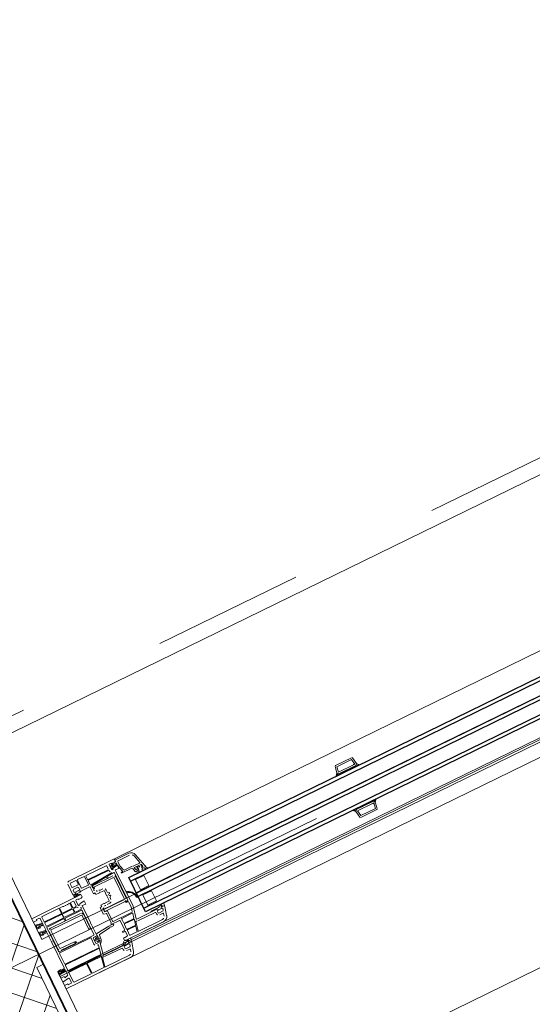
# Model space of a CAD drawing. Extents: x 6414462 to 20492237, y 5756825 to 17376351.
# Tile 69 of 127: x 6497763.045 to 6497763.587, y 5809733.857 to 5809734.896. Entities that reach past the tile are written whole.
import ezdxf

# ---------------------------------------------------------------- set-up
doc = ezdxf.new("R2010")
doc.units = 0
doc.linetypes.add('__FK_przerywana', pattern=[0.32004, 0.16002, -0.16002])
doc.linetypes.add('Linia siatki', pattern=[2.2225, 1.27, -0.3175, 0.3175, -0.3175])
for name, color, linetype, lineweight in [('A-DETL-GENF', 7, 'Continuous', 5), ('A-DETL-MBND', 7, 'Continuous', 5), ('A-GENM', 7, 'Continuous', 5), ('A-GLAZ', 7, 'Continuous', 5), ('A-WALL', 7, 'Continuous', 35), ('A-WALL-PATT', 7, 'Continuous', 35), ('S-GRID', 7, 'Continuous', 5)]:
    doc.layers.add(name, color=color, linetype=linetype, lineweight=lineweight)

# ---------------------------------------------------------------- blocks, each defined once
blk = doc.blocks.new('Windows_S9000-Double-Vent-Window-with-Sashbars - O3 Windows_S9000-Double-Vent-Window-with-Sashbars 2-V10-__-00_00 Przyziemie PB')
at = {"layer": 'A-DETL-GENF'}
for p, q in [((-64, 6.45), (-64, 5.2)), ((-58.5, 6.7), (-63.75, 6.7)), ((-63.73, 5.97), (-63.73, 6.38)), ((-63.68, 6.43), (-63.04, 6.43)), ((-62.99, 6.38), (-62.99, 5.97)), ((-62.89, 6.38), (-62.89, 5.47)), ((-62.09, 6.43), (-62.84, 6.43)), ((-62.04, 5.47), (-62.04, 6.38)), ((-61.89, 6.38), (-61.89, 5.99)), ((-59.5, 6.43), (-61.84, 6.43)), ((-59.45, 5.99), (-59.45, 6.38)), ((-59.18, 6.37), (-59.13, 6.42)), ((-59.18, 5.81), (-59.18, 6.37)), ((-59.13, 6.42), (-58.88, 6.42)), ((-59.1, 6.17), (-58.75, 6.37)), ((-58.72, 6.24), (-59, 6.08)), ((-58.88, 6.42), (-58.88, 6.35)), ((-58.88, 6.35), (-58.55, 6.35)), ((-58.75, 6.37), (-58.39, 6.33)), ((-58.4, 6.21), (-58.72, 6.24)), ((-58.55, 6.35), (-58.4, 6.45)), ((-58.4, 6.45), (-58.4, 6.6)), ((-58.39, 6.33), (-58.4, 6.55)), ((-58.4, 6.55), (-56.77, 6.55)), ((-58.19, 5.76), (-58.19, 6.29)), ((-58.13, 6.35), (-56.77, 6.35)), ((-64, 5.2), (-63.71, 5.2)), ((-63.97, 4.95), (-63.95, 5.2)), ((-63.95, 5.2), (-63.71, 5.2)), ((-63.76, 5.35), (-63.76, 5.65)), ((-63.61, 5.35), (-63.76, 5.35)), ((-63.71, 5.7), (-63.16, 5.7)), ((-63.71, 5.2), (-63.61, 5.3)), ((-63.71, 5.2), (-63.64, 5.25)), ((-63.04, 5.92), (-63.68, 5.92)), ((-63.61, 5.26), (-63.61, 5.35)), ((-63.61, 5.35), (-63.26, 5.35)), ((-63.61, 5.3), (-63.61, 5.35)), ((-63.26, 5.35), (-63.26, 5.26)), ((-63.11, 5.35), (-63.26, 5.35)), ((-63.26, 5.35), (-63.26, 5.3)), ((-63.26, 5.3), (-63.16, 5.2)), ((-63.23, 5.25), (-63.16, 5.2)), ((-63.16, 5.2), (-63.05, 5.2)), ((-63.16, 5.2), (-62.05, 5.2)), ((-63.11, 5.65), (-63.11, 5.35)), ((-62.84, 5.42), (-62.09, 5.42)), ((-61.89, 5.82), (-61.89, 5.39)), ((-61.84, 5.94), (-59.5, 5.94)), ((-59.5, 5.87), (-61.84, 5.87)), ((-61.79, 5.3), (-59.31, 5.51)), ((-60, 5.35), (-61.73, 5.2)), ((-59.98, 5.18), (-59.98, 5.33)), ((-59.88, 5.34), (-59.88, 5.18)), ((-59.08, 5.43), (-59.86, 5.36)), ((-59.45, 5.76), (-59.45, 5.82)), ((-59.1, 5.91), (-59.1, 6.17)), ((-58.35, 5.98), (-59.04, 5.86)), ((-59.03, 2.17), (-59.03, 5.38)), ((-59, 6.08), (-59, 6.01)), ((-58.98, 5.99), (-58.4, 6.09)), ((-58.4, 5.97), (-58.95, 5.87)), ((-58.81, 1.35), (-58.81, 5.61)), ((-58.81, 5.61), (-58.4, 5.57)), ((-58.4, 6.09), (-58.4, 6.21)), ((-58.4, 5.57), (-58.4, 5.97)), ((-58.35, 5.74), (-58.35, 5.98)), ((-58.18, 5.1), (-58.35, 5.71)), ((-58.05, 5.22), (-58.19, 5.73)), ((-56.38, 6.05), (-56.15, 5.19)), ((-56.19, 6.11), (-55.8, 4.65)), ((-33.3, 4.52), (-33.18, 5.22)), ((-33.08, 5.3), (-31.22, 5.3)), ((-31, 4.52), (-31.12, 5.22)), ((-63.3, 4.85), (-69, 4.85)), ((-69, 4.85), (-69, 4.45)), ((-69, 4.45), (-68.6, 4.45)), ((-68.6, 4.45), (-68.6, 4.55)), ((-68.6, 4.55), (-68.25, 4.55)), ((-68.2, 4.5), (-68.2, 3.99)), ((-67.98, 4.53), (-67.98, 4)), ((-65.99, 4.58), (-67.93, 4.58)), ((-65.94, 4), (-65.94, 4.53)), ((-65.87, 4.53), (-65.87, 4)), ((-65.49, 4.58), (-65.82, 4.58)), ((-64.72, 4.58), (-64.78, 4.58)), ((-64.67, 4), (-64.67, 4.53)), ((-64.6, 4.53), (-64.6, 4)), ((-64.25, 4.58), (-64.55, 4.58)), ((-64.2, 4), (-64.2, 4.53)), ((-63.98, 4.52), (-63.93, 4.57)), ((-63.98, 3.96), (-63.98, 4.52)), ((-63.93, 4.57), (-63.68, 4.57)), ((-63.3, 4.85), (-63.92, 4.85)), ((-63.89, 4.92), (-63.66, 4.92)), ((-63.86, 5.13), (-63.87, 5.03)), ((-63.5, 5.13), (-63.86, 5.13)), ((-63.65, 4.94), (-63.75, 5.02)), ((-63.71, 5.11), (-63.5, 5.08)), ((-63.68, 5.04), (-63.54, 4.92)), ((-63.68, 4.57), (-63.68, 4.5)), ((-63.68, 4.5), (-63.35, 4.5)), ((-63.52, 5.02), (-63.66, 5.04)), ((-63.54, 4.92), (-63.34, 4.92)), ((-63.11, 5.13), (-63.37, 5.13)), ((-63.35, 4.5), (-63.2, 4.6)), ((-63.2, 4.6), (-63.2, 4.75)), ((-62, 5.15), (-62, 4.36)), ((-62, 4.36), (-61.8, 4.36)), ((-61.8, 4.36), (-61.8, 4.16)), ((-61.8, 4.16), (-61.45, 4.16)), ((-61.78, 5.15), (-61.78, 4.95)), ((-61.78, 4.75), (-61.78, 4.63)), ((-59.33, 5.16), (-61.73, 5.16)), ((-61.73, 5.16), (-61.73, 4.96)), ((-61.73, 4.96), (-59.33, 4.96)), ((-61.73, 4.9), (-61.68, 4.9)), ((-61.68, 4.8), (-61.73, 4.8)), ((-61.34, 4.2), (-61.27, 4.17)), ((-61.25, 4.16), (-60.87, 4.16)), ((-61.19, 4.38), (-60.87, 4.38)), ((-59.9, 5.16), (-59.96, 5.16)), ((-59.28, 4.91), (-59.28, 2.41)), ((-59.08, 2.41), (-59.08, 4.91)), ((-58.37, 5), (-58.37, 5.1)), ((-58.37, 5.1), (-58.18, 5.1)), ((-57.15, 5), (-58.37, 5)), ((-57.04, 5.18), (-58, 5.18)), ((-56.99, 4.54), (-57.1, 4.96)), ((-56.2, 5.13), (-56.95, 5.13)), ((-56.65, 4.5), (-56.94, 4.5)), ((-56.92, 4.89), (-56.86, 4.69)), ((-56.91, 4.5), (-56.65, 4.5)), ((-56.81, 4.28), (-56.88, 4.33)), ((-56.14, 4.95), (-56.87, 4.95)), ((-56.82, 4.65), (-56.55, 4.65)), ((-56.6, 4.4), (-56.74, 4.4)), ((-56.74, 4.4), (-56.71, 4.39)), ((-56.65, 4.5), (-56.55, 4.6)), ((-56.55, 4.6), (-56.65, 4.5)), ((-56.55, 4.65), (-56.58, 4.65)), ((-56.55, 4.6), (-56.55, 4.65)), ((-56.55, 4.65), (-56.55, 4.6)), ((-56.14, 4.65), (-56.2, 4.65)), ((-56.2, 4.65), (-56.2, 4.6)), ((-56.2, 4.6), (-56.2, 4.65)), ((-56.2, 4.65), (-56.09, 4.65)), ((-56.2, 4.6), (-56.1, 4.5)), ((-56.1, 4.5), (-56.2, 4.6)), ((-56.1, 4.5), (-55.85, 4.5)), ((-55.85, 4.5), (-56.1, 4.5)), ((-56.04, 4.71), (-56.09, 4.91)), ((-55.77, 4.26), (-55.9, 4.36)), ((-55.8, 4.65), (-55.8, 4.55)), ((-55.8, 4.54), (-55.7, 4.33)), ((-33.53, 4.26), (-33.3, 4.52)), ((-33.21, 4.41), (-33.51, 4.23)), ((-33.15, 4.35), (-33.3, 4.52)), ((-33.3, 4.52), (-33.21, 4.41)), ((-33.05, 4.25), (-33.15, 4.35)), ((-33.15, 4.3), (-33.1, 4.35)), ((-33.15, 4.35), (-31.15, 4.35)), ((-33.15, 4.25), (-33.15, 4.35)), ((-33.15, 4.35), (-31.15, 4.35)), ((-31.15, 4.25), (-33.15, 4.25)), ((-33.11, 4.53), (-33.01, 5.12)), ((-31.35, 4.53), (-33.11, 4.53)), ((-32.96, 4.35), (-33.05, 4.25)), ((-33.01, 5.12), (-31.29, 5.12)), ((-32.91, 4.25), (-33.01, 4.35)), ((-32.82, 4.35), (-32.91, 4.25)), ((-32.77, 4.25), (-32.87, 4.35)), ((-32.67, 4.35), (-32.77, 4.25)), ((-32.62, 4.25), (-32.72, 4.35)), ((-32.53, 4.35), (-32.62, 4.25)), ((-32.48, 4.25), (-32.58, 4.35)), ((-32.39, 4.35), (-32.48, 4.25)), ((-32.34, 4.25), (-32.44, 4.35)), ((-32.25, 4.35), (-32.34, 4.25)), ((-32.2, 4.25), (-32.3, 4.35)), ((-32.11, 4.35), (-32.2, 4.25)), ((-32.06, 4.25), (-32.16, 4.35)), ((-31.97, 4.35), (-32.06, 4.25)), ((-31.92, 4.25), (-32.02, 4.35)), ((-31.83, 4.35), (-31.92, 4.25)), ((-31.78, 4.25), (-31.88, 4.35)), ((-31.68, 4.35), (-31.78, 4.25)), ((-31.63, 4.25), (-31.73, 4.35)), ((-31.54, 4.35), (-31.63, 4.25)), ((-31.49, 4.25), (-31.59, 4.35)), ((-31.4, 4.35), (-31.49, 4.25)), ((-31.35, 4.25), (-31.45, 4.35)), ((-31.3, 4.58), (-31.35, 4.53)), ((-31.26, 4.35), (-31.35, 4.25)), ((-31.31, 4.35), (-31.21, 4.25)), ((-31.25, 4.53), (-31.3, 4.58)), ((-31.29, 5.12), (-31.19, 4.53)), ((-31.19, 4.53), (-31.25, 4.53)), ((-31.21, 4.25), (-31.15, 4.33)), ((-31.15, 4.33), (-31.17, 4.35)), ((-31.15, 4.35), (-31, 4.52)), ((-31.15, 4.35), (-31.15, 4.25)), ((-31.09, 4.41), (-31, 4.52)), ((-30.79, 4.23), (-31.09, 4.41)), ((-31, 4.52), (-30.77, 4.26)), ((-68.26, 3.94), (-69, 4.07)), ((-69, 4.07), (-69, 3.6)), ((-69, 3.6), (-68.6, 3.6)), ((-68.26, 3.09), (-69, 3.22)), ((-69, 3.22), (-69, 2.86)), ((-68.2, 3.84), (-68.91, 3.96)), ((-68.91, 3.96), (-68.91, 3.69)), ((-68.91, 3.69), (-68.69, 3.69)), ((-68.69, 3.83), (-68.2, 3.75)), ((-68.69, 3.69), (-68.69, 3.83)), ((-68.6, 3.6), (-68.6, 3.73)), ((-68.6, 3.73), (-68.24, 3.66)), ((-68.2, 3.75), (-68.2, 3.84)), ((-68.2, 3.61), (-68.2, 3.14)), ((-67.98, 3.83), (-67.98, 3.51)), ((-67.98, 3.3), (-67.98, 0.48)), ((-67.93, 3.95), (-65.99, 3.95)), ((-65.99, 3.88), (-67.93, 3.88)), ((-67.93, 3.46), (-65.99, 3.46)), ((-66, 3.35), (-67.93, 3.35)), ((-65.95, 3.15), (-65.95, 3.3)), ((-65.94, 3.51), (-65.94, 3.83)), ((-65.88, 3.13), (-65.93, 3.13)), ((-65.87, 3.83), (-65.87, 3.51)), ((-65.85, 3.3), (-65.85, 3.15)), ((-65.82, 3.95), (-64.72, 3.95)), ((-64.72, 3.88), (-65.82, 3.88)), ((-65.82, 3.46), (-64.72, 3.46)), ((-63.88, 3.35), (-65.8, 3.35)), ((-64.67, 3.51), (-64.67, 3.83)), ((-64.6, 3.83), (-64.6, 3.51)), ((-64.55, 3.95), (-64.25, 3.95)), ((-64.22, 3.88), (-64.55, 3.88)), ((-64.55, 3.46), (-63.88, 3.46)), ((-63.83, 3.51), (-63.83, 3.63)), ((-63.83, 0.48), (-63.83, 3.3)), ((-63.2, 4.12), (-63.75, 4.02)), ((-63.61, 1.75), (-63.61, 3.76)), ((-63.61, 3.76), (-63.2, 3.72)), ((-63.2, 3.72), (-63.2, 4.12)), ((-60.82, 4.11), (-60.82, 3.58)), ((-60.82, 3.58), (-60.79, 3.55)), ((-60.79, 3.55), (-60.82, 3.52)), ((-60.82, 3.52), (-60.82, 2.99)), ((-60.6, 4.11), (-60.6, 3.88)), ((-60.6, 3.22), (-60.6, 2.99)), ((-60.58, 3.84), (-60.44, 3.76)), ((-60.44, 3.34), (-60.58, 3.26)), ((-60.57, 3.62), (-60.57, 3.47)), ((-60.47, 3.65), (-60.54, 3.65)), ((-60.54, 3.45), (-60.47, 3.45)), ((-57.35, 3.75), (-57.35, 2.55)), ((-56.35, 3.75), (-57.35, 3.75)), ((-56.35, 2.55), (-56.35, 3.75)), ((-68.96, 2.81), (-68.6, 2.75)), ((-68.2, 2.99), (-68.91, 3.11)), ((-68.91, 3.11), (-68.91, 2.9)), ((-68.91, 2.9), (-68.69, 2.86)), ((-68.69, 2.98), (-68.2, 2.9)), ((-68.69, 2.86), (-68.69, 2.98)), ((-68.6, 2.75), (-68.6, 2.88)), ((-68.6, 2.88), (-68.24, 2.81)), ((-68.2, 2.9), (-68.2, 2.99)), ((-68.2, 2.76), (-68.2, 1.75)), ((-67.93, 0.74), (-67.93, 2.84)), ((-67.73, 2.84), (-67.73, 0.74)), ((-67.68, 3.09), (-64.13, 3.09)), ((-64.13, 2.89), (-67.68, 2.89)), ((-64.08, 1.19), (-64.08, 2.84)), ((-63.88, 2.84), (-63.88, 1.19)), ((-61.8, 2.74), (-62, 2.74)), ((-62, 2.74), (-62, 2)), ((-61.45, 2.94), (-61.8, 2.94)), ((-61.8, 2.94), (-61.8, 2.74)), ((-61.78, 2.5), (-61.78, 2.14)), ((-61.76, 2.12), (-61.49, 2.12)), ((-59.33, 2.36), (-61.73, 2.36)), ((-61.73, 2.36), (-61.73, 2.16)), ((-61.73, 2.16), (-59.33, 2.16)), ((-61.27, 2.93), (-61.34, 2.9)), ((-60.87, 2.94), (-61.25, 2.94)), ((-60.87, 2.72), (-61.19, 2.72)), ((-59.28, 2.12), (-59.08, 2.12)), ((-58.81, 3.08), (-58.81, 2.84)), ((-58.66, 2.98), (-58.78, 3.1)), ((-58.78, 2.82), (-58.72, 2.88)), ((-57.35, 2.55), (-56.35, 2.55)), ((-68.2, 1.75), (-68.15, 1.7)), ((-68.15, 1.7), (-68.2, 1.65)), ((-68.2, 1.65), (-68.2, -1.31)), ((-63.88, 1.19), (-64.08, 1.19)), ((-63.66, 1.7), (-63.61, 1.75)), ((-63.61, 1.65), (-63.66, 1.7)), ((-63.61, 0.16), (-63.61, 1.65)), ((-61.9, 1.9), (-61.71, 1.9)), ((-61.66, 1.85), (-61.66, 0.79)), ((-61.44, 2.07), (-61.44, 0.87)), ((-59.08, 2.02), (-59.28, 2.02)), ((-59.14, 0.86), (-59.03, 1.37)), ((-59.09, 0.01), (-58.81, 1.35)), ((-59.03, 1.37), (-59.03, 1.97)), ((-57.35, 1.95), (-57.35, 0.75)), ((-56.35, 1.95), (-57.35, 1.95)), ((-56.35, 0.75), (-56.35, 1.95)), ((-67.98, 0.27), (-67.98, -0.98)), ((-67.93, 0.43), (-66, 0.43)), ((-64.31, 0.32), (-67.93, 0.32)), ((-67.68, 0.69), (-66.03, 0.69)), ((-66.03, 0.49), (-67.68, 0.49)), ((-66.03, 0.69), (-66.03, 0.49)), ((-65.95, 0.48), (-65.95, 0.62)), ((-65.93, 0.65), (-65.88, 0.65)), ((-65.85, 0.62), (-65.85, 0.48)), ((-65.8, 0.43), (-63.88, 0.43)), ((-64.28, -0.44), (-64.28, 0.16)), ((-64.06, -0.44), (-64.06, 0.16)), ((-64.01, 0.21), (-63.78, 0.21)), ((-63.97, -0.1), (-63.81, 0.09)), ((-63.76, 0.19), (-63.76, 0.06)), ((-63.76, 0.07), (-63.76, 0.05)), ((-63.74, 0.03), (-63.72, 0.03)), ((-63.74, 0.03), (-63.6, 0.03)), ((-63.72, 0.03), (-63.62, 0.12)), ((-63.61, 0.29), (-63.61, 0.43)), ((-63.61, 0.43), (-63.53, 0.43)), ((-63.55, 0.1), (-63.61, 0.27)), ((-63.53, 0.43), (-62.04, 0.58)), ((-63.35, 0.15), (-63.39, -0.35)), ((-61.98, 0.37), (-63.31, 0.2)), ((-62.04, 0.58), (-61.74, 0.6)), ((-61.55, 0.4), (-61.81, 0.39)), ((-61.74, 0.6), (-61.54, 0.56)), ((-61.67, 0.76), (-61.73, 0.7)), ((-61.73, 0.7), (-61.73, 0.6)), ((-61.73, 0.6), (-60.75, 0.6)), ((-61.5, 0.51), (-61.5, 0.45)), ((-61.39, 0.82), (-59.19, 0.82)), ((-60.7, 0.55), (-60.7, -0.52)), ((-60.48, 0.17), (-60.48, 0.57)), ((-60.45, 0.71), (-59.23, 0.71)), ((-59.34, 0.12), (-60.43, 0.12)), ((-59.37, 0.05), (-60.43, 0.05)), ((-59.18, 0.65), (-59.29, 0.16)), ((-57.35, 0.75), (-56.35, 0.75)), ((-57.33, 0.02), (-56.46, 0.02)), ((-56.46, 0.02), (-56.41, 0.05)), ((-56.41, 0.05), (-56.32, 0.05)), ((-56.16, 0.25), (-55.78, 0.25)), ((-56.05, 0.17), (-56.16, 0.17)), ((-55.74, 0.19), (-55.79, -0.05)), ((-33.53, 0.24), (-33.3, -0.02)), ((-33.21, 0.09), (-33.51, 0.27)), ((-33.15, 0.15), (-33.3, -0.02)), ((-33.3, -0.02), (-33.21, 0.09)), ((-33.15, 0.25), (-33.15, 0.15)), ((-31.15, 0.25), (-33.15, 0.25)), ((-33.05, 0.25), (-33.15, 0.15)), ((-33.15, 0.2), (-33.1, 0.15)), ((-33.15, 0.15), (-31.15, 0.15)), ((-33.15, 0.15), (-31.15, 0.15)), ((-32.96, 0.15), (-33.05, 0.25)), ((-32.91, 0.25), (-33.01, 0.15)), ((-32.82, 0.15), (-32.91, 0.25)), ((-32.77, 0.25), (-32.87, 0.15)), ((-32.67, 0.15), (-32.77, 0.25)), ((-32.62, 0.25), (-32.72, 0.15)), ((-32.53, 0.15), (-32.62, 0.25)), ((-32.48, 0.25), (-32.58, 0.15)), ((-32.39, 0.15), (-32.48, 0.25)), ((-32.34, 0.25), (-32.44, 0.15)), ((-32.25, 0.15), (-32.34, 0.25)), ((-32.2, 0.25), (-32.3, 0.15)), ((-32.11, 0.15), (-32.2, 0.25)), ((-32.06, 0.25), (-32.16, 0.15)), ((-31.97, 0.15), (-32.06, 0.25)), ((-31.92, 0.25), (-32.02, 0.15)), ((-31.83, 0.15), (-31.92, 0.25)), ((-31.78, 0.25), (-31.88, 0.15)), ((-31.68, 0.15), (-31.78, 0.25)), ((-31.63, 0.25), (-31.73, 0.15)), ((-31.54, 0.15), (-31.63, 0.25)), ((-31.49, 0.25), (-31.59, 0.15)), ((-31.4, 0.15), (-31.49, 0.25)), ((-31.35, 0.25), (-31.45, 0.15)), ((-31.26, 0.15), (-31.35, 0.25)), ((-31.31, 0.15), (-31.21, 0.25)), ((-31.21, 0.25), (-31.15, 0.17)), ((-31.15, 0.17), (-31.17, 0.15)), ((-31.15, 0.15), (-31.15, 0.25)), ((-31.15, 0.15), (-31, -0.02)), ((-30.79, 0.27), (-31.09, 0.09)), ((-31.09, 0.09), (-31, -0.02)), ((-31, -0.02), (-30.77, 0.24)), ((-67.93, -1.03), (-63.99, -1.03)), ((-63.78, -0.49), (-64.01, -0.49)), ((-63.94, -0.71), (-64.01, -0.71)), ((-63.81, -0.37), (-63.97, -0.18)), ((-63.94, -0.99), (-63.89, -0.77)), ((-63.89, -1.84), (-63.61, -0.5)), ((-63.76, -0.33), (-63.76, -0.35)), ((-63.76, -0.33), (-63.76, -0.47)), ((-63.6, -0.07), (-63.74, -0.07)), ((-63.74, -0.21), (-63.6, -0.21)), ((-63.61, -0.31), (-63.74, -0.31)), ((-63.7, -0.32), (-63.74, -0.31)), ((-63.62, -0.4), (-63.7, -0.32)), ((-63.61, -0.5), (-63.56, -0.38)), ((-63.61, -0.5), (-63.61, -0.44)), ((-63.61, -0.65), (-63.61, -0.5)), ((-63.58, -0.65), (-63.61, -0.65)), ((-63.48, -0.57), (-63.55, -0.63)), ((-63.39, -0.35), (-63.47, -0.55)), ((-60.75, -0.57), (-61, -0.57)), ((-61, -0.57), (-61, -0.67)), ((-61, -0.67), (-60.75, -0.67)), ((-60.7, -0.72), (-60.7, -1.2)), ((-60.48, 0), (-60.48, -0.53)), ((-60.48, -0.7), (-60.48, -1.23)), ((-60.43, -0.58), (-59.49, -0.58)), ((-59.52, -0.65), (-60.43, -0.65)), ((-59.59, -1.24), (-59.47, -0.71)), ((-59.27, -0.25), (-59.48, -1.22)), ((-59.44, -0.54), (-59.32, -0.01)), ((-56.68, -0.05), (-59.05, -0.05)), ((-57, -0.27), (-59.05, -0.27)), ((-57.39, -0.05), (-56.68, -0.05)), ((-56.95, -0.45), (-56.95, -0.32)), ((-56.73, -0.45), (-56.73, -0.22)), ((-56.71, -0.2), (-56.58, -0.2)), ((-56.68, -0.05), (-56.61, -0.1)), ((-56.58, -0.15), (-56.68, -0.05)), ((-56.19, -0.5), (-56.68, -0.5)), ((-56.3, -0.72), (-56.68, -0.72)), ((-56.58, -0.2), (-56.58, -0.11)), ((-56.58, -0.2), (-56.58, -0.15)), ((-56.23, -0.2), (-56.58, -0.2)), ((-56.32, -1.04), (-56.25, -0.78)), ((-56.13, -0.05), (-56.23, -0.15)), ((-56.23, -0.11), (-56.23, -0.2)), ((-56.23, -0.15), (-56.23, -0.2)), ((-56.23, -0.2), (-56.1, -0.2)), ((-56.13, -0.05), (-56.2, -0.1)), ((-56.08, -0.23), (-56.14, -0.46)), ((-55.79, -0.05), (-56.13, -0.05)), ((-55.85, -0.05), (-56.13, -0.05)), ((-56.06, -1.11), (-55.8, -0.15)), ((-55.8, -0.15), (-55.8, -0.1)), ((-33.3, -0.02), (-33.18, -0.72)), ((-31.35, -0.03), (-33.11, -0.03)), ((-33.11, -0.03), (-33.01, -0.62)), ((-33.08, -0.8), (-31.22, -0.8)), ((-33.01, -0.62), (-31.29, -0.62)), ((-31.3, -0.08), (-31.35, -0.03)), ((-31.25, -0.03), (-31.3, -0.08)), ((-31.29, -0.62), (-31.19, -0.03)), ((-31.19, -0.03), (-31.25, -0.03)), ((-31, -0.02), (-31.12, -0.72)), ((-69, -1.41), (-69, -1.77)), ((-69, -1.77), (-68.26, -1.64)), ((-68.6, -1.3), (-68.96, -1.36)), ((-68.91, -1.45), (-68.69, -1.41)), ((-68.91, -1.66), (-68.91, -1.45)), ((-68.2, -1.54), (-68.91, -1.66)), ((-68.69, -1.41), (-68.69, -1.53)), ((-68.69, -1.53), (-68.2, -1.45)), ((-68.6, -1.43), (-68.6, -1.3)), ((-68.24, -1.36), (-68.6, -1.43)), ((-68.2, -1.45), (-68.2, -1.54)), ((-68.2, -1.69), (-68.2, -2.16)), ((-67.98, -1.15), (-67.98, -1.75)), ((-67.98, -1.92), (-67.98, -3.08)), ((-64.02, -1.1), (-67.93, -1.1)), ((-67.93, -1.8), (-64.15, -1.8)), ((-65.93, -1.87), (-67.93, -1.87)), ((-65.88, -3.08), (-65.88, -1.92)), ((-65.81, -1.92), (-65.81, -3.08)), ((-64.19, -1.87), (-65.76, -1.87)), ((-64.39, -3.09), (-64.14, -1.93)), ((-64.1, -1.76), (-63.98, -1.16)), ((-61.48, -1.9), (-63.85, -1.9)), ((-61.48, -1.9), (-61.59, -1.9)), ((-61.53, -1.83), (-61.26, -1.83)), ((-61.53, -2.3), (-61.53, -2.07)), ((-61.51, -2.05), (-61.38, -2.05)), ((-61.41, -1.95), (-61.48, -1.9)), ((-61.38, -2), (-61.48, -1.9)), ((-61.38, -2.05), (-61.38, -1.96)), ((-61.38, -2.05), (-61.38, -2)), ((-61.03, -2.05), (-61.38, -2.05)), ((-61.26, -1.83), (-61.21, -1.8)), ((-61.21, -1.8), (-61.12, -1.8)), ((-61.16, -1.23), (-61.2, -1.27)), ((-61.2, -1.27), (-61.2, -1.55)), ((-61.2, -1.55), (-56.63, -1.55)), ((-61.14, -1.25), (-61.16, -1.23)), ((-61.12, -1.23), (-61.14, -1.25)), ((-61.1, -1.25), (-61.12, -1.23)), ((-61.08, -1.23), (-61.1, -1.25)), ((-61.06, -1.25), (-61.08, -1.23)), ((-61.04, -1.23), (-61.06, -1.25)), ((-61.02, -1.25), (-61.04, -1.23)), ((-60.93, -1.9), (-61.03, -2)), ((-61.03, -1.96), (-61.03, -2.05)), ((-61.03, -2), (-61.03, -2.05)), ((-61.03, -2.05), (-60.9, -2.05)), ((-61, -1.23), (-61.02, -1.25)), ((-60.98, -1.25), (-61, -1.23)), ((-60.93, -1.9), (-61, -1.95)), ((-60.96, -1.23), (-60.98, -1.25)), ((-60.94, -1.25), (-60.96, -1.23)), ((-60.95, -1.55), (-60.57, -1.55)), ((-60.95, -1.63), (-60.84, -1.63)), ((-60.92, -1.23), (-60.94, -1.25)), ((-60.88, -2.08), (-60.94, -2.31)), ((-60.59, -1.9), (-60.93, -1.9)), ((-60.65, -1.9), (-60.93, -1.9)), ((-60.9, -1.25), (-60.92, -1.23)), ((-60.75, -1.25), (-60.9, -1.25)), ((-60.86, -2.96), (-60.6, -2)), ((-60.8, -1.7), (-60.79, -1.72)), ((-60.6, -2), (-60.6, -1.95)), ((-60.52, -1.61), (-60.59, -1.9)), ((-60.43, -1.28), (-59.63, -1.28)), ((-59.43, -1.28), (-56.63, -1.28)), ((-68.6, -2.15), (-69, -2.15)), ((-69, -2.15), (-69, -2.62)), ((-69, -2.62), (-68.26, -2.49)), ((-68.6, -3), (-69, -3)), ((-69, -3), (-69, -3.4)), ((-68.6, -2.28), (-68.6, -2.15)), ((-68.24, -2.21), (-68.6, -2.28)), ((-68.6, -3.1), (-68.6, -3)), ((-68.25, -3.1), (-68.6, -3.1)), ((-68.2, -2.54), (-68.2, -3.05)), ((-64.07, -2.1), (-64.28, -3.07)), ((-61.8, -2.12), (-63.84, -2.12)), ((-61.75, -2.3), (-61.75, -2.17)), ((-60.99, -2.35), (-61.48, -2.35)), ((-61.1, -2.57), (-61.48, -2.57)), ((-61.12, -2.89), (-61.05, -2.63)), ((-69, -3.4), (-61.43, -3.4)), ((-67.93, -3.13), (-65.93, -3.13)), ((-65.76, -3.13), (-64.43, -3.13)), ((-64.23, -3.13), (-61.43, -3.13))]:
    blk.add_line(p, q, dxfattribs=at)
at = {"layer": 'A-DETL-GENF', "color": 176, "lineweight": 25, "true_color": 0x00007f}
for p, q in [((-57.9, 0.25), (-57.9, 4.25)), ((-57.9, 4.25), (-6.4, 4.25)), ((-57.9, 3.85), (-6.4, 3.85)), ((-57.9, 2.45), (-6.4, 2.45)), ((-57.9, 2.05), (-6.4, 2.05)), ((-57.9, 0.65), (-6.4, 0.65)), ((-6.4, 0.25), (-57.9, 0.25))]:
    blk.add_line(p, q, dxfattribs=at)
at = {"layer": 'A-DETL-GENF'}
for centre, radius, start, end in [((-63.75, 6.45), 0.25, 90, 180), ((-63.68, 6.38), 0.05, 90, 180), ((-63.04, 6.38), 0.05, 0, 90), ((-62.84, 6.38), 0.05, 90, 180), ((-62.09, 6.38), 0.05, 0, 90), ((-61.84, 6.38), 0.05, 90, 180), ((-59.5, 6.38), 0.05, 0, 90), ((-58.5, 6.6), 0.1, 0, 90), ((-58.13, 6.29), 0.06, 90, 180), ((-56.77, 5.95), 0.6, 15, 90), ((-56.77, 5.95), 0.4, 15, 90), ((-63.71, 5.65), 0.05, 90, 180), ((-63.68, 5.97), 0.05, 180, 270), ((-63.61, 5.21), 0.05, 90.4543, 125.2067), ((-63.26, 5.21), 0.05, 54.7824, 89.5457), ((-63.16, 5.65), 0.05, 0, 90), ((-63.04, 5.97), 0.05, 270, 0), ((-62.84, 5.47), 0.05, 180, 270), ((-62.09, 5.47), 0.05, 270, 0), ((-62.05, 5.15), 0.05, 0, 90), ((-61.84, 5.99), 0.05, 180, 270), ((-61.84, 5.82), 0.05, 90, 180), ((-61.84, 5.39), 0.05, 180, 228.9855), ((-62.05, 5.15), 0.27, 37.5393, 48.9855), ((-61.8, 5.34), 0.05, 217.5393, 275), ((-61.73, 5.15), 0.05, 95, 180), ((-60, 5.33), 0.02, 0, 95), ((-59.86, 5.34), 0.02, 95, 180), ((-59.5, 5.99), 0.05, 270, 0), ((-59.5, 5.82), 0.05, 0, 90), ((-59.4, 5.76), 0.05, 180, 199.6056), ((-59.07, 5.88), 0.395, 199.6056, 235.9288), ((-59.31, 5.53), 0.02, 275, 55.9288), ((-59.07, 5.87), 0.125, 208.3576, 1.7838), ((-59.05, 5.91), 0.05, 180, 280), ((-59.08, 5.38), 0.05, 0, 95), ((-58.98, 6.01), 0.02, 180, 280), ((-58.25, 5.74), 0.1, 180, 195), ((-58.09, 5.76), 0.1, 180, 195), ((-58, 5.23), 0.05, 195, 270), ((-33.08, 5.2), 0.1, 90, 170), ((-31.22, 5.2), 0.1, 10, 90), ((-68.25, 4.5), 0.05, 0, 90), ((-67.93, 4.53), 0.05, 90, 180), ((-65.99, 4.53), 0.05, 0, 90), ((-65.82, 4.53), 0.05, 90, 180), ((-65.49, 4.53), 0.05, 23.1618, 90), ((-65.37, 4.58), 0.08, 203.1618, 334.6683), ((-65.25, 4.53), 0.05, 25.3317, 154.6683), ((-65.13, 4.58), 0.08, 205.3317, 334.6683), ((-65.02, 4.53), 0.05, 25.3317, 154.6683), ((-64.9, 4.58), 0.08, 205.3317, 336.8382), ((-64.78, 4.53), 0.05, 90, 156.8382), ((-64.72, 4.53), 0.05, 0, 90), ((-64.55, 4.53), 0.05, 90, 180), ((-64.25, 4.53), 0.05, 0, 90), ((-63.75, 4.94), 0.22, 175.5415, 192.5096), ((-63.92, 4.9), 0.05, 192.5096, 270), ((-63.91, 4.97), 0.027, 90.0711, 243.1743), ((-63.93, 4.92), 0.025, 22.5874, 63.1743), ((-63.91, 5.04), 0.04, 270.0711, 355.5415), ((-63.89, 4.94), 0.02, 202.5874, 270), ((-63.72, 5.06), 0.05, 82.9509, 230.0083), ((-63.7, 5.06), 0.02, 60.5913, 220.9248), ((-63.7, 5.02), 0.03, 46.9578, 103.3612), ((-63.66, 5.07), 0.03, 178.1549, 262.9509), ((-63.66, 4.93), 0.01, 270, 50.0083), ((-63.5, 5.12), 0.1, 262.9509, 350.7664), ((-63.5, 5.11), 0.025, 262.9509, 90), ((-63.37, 5.1), 0.03, 90, 170.7664), ((-63.3, 4.89), 0.0425, 270, 130.5866), ((-63.3, 4.75), 0.1, 0, 90), ((-63.11, 5.19), 0.06, 270, 0), ((-61.73, 4.95), 0.05, 180, 270), ((-61.73, 4.75), 0.05, 90, 180), ((-61.73, 4.63), 0.05, 180, 265.752), ((-61.75, 4.36), 0.22, 18.4888, 85.752), ((-61.68, 4.85), 0.05, 270, 90), ((-61.49, 4.45), 0.05, 198.4888, 294.743), ((-61.36, 4.16), 0.27, 57.5383, 114.743), ((-61.45, 4.21), 0.05, 270, 330), ((-61.36, 4.16), 0.05, 60, 150), ((-61.25, 4.21), 0.05, 240, 270), ((-61.19, 4.43), 0.05, 237.5383, 270), ((-60.87, 4.11), 0.27, 0, 90), ((-60.87, 4.11), 0.05, 0, 90), ((-59.96, 5.18), 0.02, 180, 270), ((-59.9, 5.18), 0.02, 270, 0), ((-59.33, 4.91), 0.25, 0, 90), ((-59.33, 4.91), 0.05, 0, 90), ((-57.15, 4.95), 0.05, 15, 90), ((-57.04, 5.13), 0.05, 30, 90), ((-56.95, 5.18), 0.05, 210, 270), ((-56.94, 4.55), 0.05, 195, 270), ((-56.91, 4.48), 0.02, 90, 181.2897), ((-56.65, 4.49), 0.281, 181.2897, 210.6953), ((-56.87, 4.9), 0.05, 90, 195), ((-56.85, 4.37), 0.05, 209.704, 235.4664), ((-56.82, 4.7), 0.05, 195, 270), ((-56.52, 5.8), 1.54, 259.1305, 277.7077), ((-56.48, 5.22), 0.862, 254.5841, 280.8607), ((-56.58, 4.76), 0.109, 58.0208, 271.5921), ((-56.37, 3.98), 0.481, 61.2886, 119.054), ((-56.36, 5), 0.216, 221.6463, 315.4955), ((-56.32, 4.32), 0.05, 6.9446, 87.7224), ((-56.32, 4.32), 0.05, 278.6519, 343.4653), ((-56.33, 4.32), 0.06, 343.4653, 6.9446), ((-56.16, 4.75), 0.103, 281.4555, 115.1691), ((-56.2, 5.18), 0.05, 270, 15), ((-56.14, 4.9), 0.05, 15, 90), ((-56.3, 2.74), 1.67, 75.7835, 84.1888), ((-56.09, 4.7), 0.05, 270, 15), ((-55.85, 4.55), 0.05, 270, 358), ((-55.85, 4.55), 0.05, 270, 343.356), ((-55.74, 4.3), 0.0494, 238.8215, 29.9742), ((-33.52, 4.25), 0.016, 138.5402, 300.8835), ((-30.78, 4.25), 0.016, 239.1165, 41.4598), ((-68.25, 3.99), 0.05, 260, 0), ((-68.25, 3.14), 0.05, 260, 0), ((-68.25, 3.61), 0.05, 0, 80), ((-67.93, 4), 0.05, 180, 270), ((-67.93, 3.83), 0.05, 90, 180), ((-67.93, 3.51), 0.05, 180, 270), ((-67.93, 3.3), 0.05, 90, 180), ((-66, 3.3), 0.05, 0, 90), ((-65.99, 4), 0.05, 270, 0), ((-65.99, 3.83), 0.05, 0, 90), ((-65.99, 3.51), 0.05, 270, 0), ((-65.93, 3.15), 0.025, 180, 270), ((-65.88, 3.15), 0.025, 270, 0), ((-65.82, 4), 0.05, 180, 270), ((-65.82, 3.83), 0.05, 90, 180), ((-65.82, 3.51), 0.05, 180, 270), ((-65.8, 3.3), 0.05, 90, 180), ((-64.72, 4), 0.05, 270, 0), ((-64.72, 3.83), 0.05, 0, 90), ((-64.72, 3.51), 0.05, 270, 0), ((-64.55, 4), 0.05, 180, 270), ((-64.55, 3.83), 0.05, 90, 180), ((-64.55, 3.51), 0.05, 180, 270), ((-64.25, 4), 0.05, 270, 0), ((-64.22, 3.83), 0.05, 28.7516, 90), ((-63.87, 4.02), 0.345, 208.7516, 268.5493), ((-63.87, 4.02), 0.125, 208.3576, 1.7838), ((-63.88, 3.63), 0.05, 0, 88.5493), ((-63.88, 3.51), 0.05, 270, 0), ((-63.88, 3.3), 0.05, 0, 90), ((-60.55, 3.88), 0.05, 180, 238), ((-60.55, 3.22), 0.05, 122, 180), ((-60.54, 3.62), 0.025, 90, 180), ((-60.54, 3.47), 0.025, 180, 270), ((-60.47, 3.7), 0.05, 270, 0), ((-60.47, 3.4), 0.05, 0, 90), ((-60.47, 3.71), 0.05, 0, 58), ((-60.47, 3.39), 0.05, 302, 360), ((-68.95, 2.86), 0.05, 180, 260), ((-68.25, 2.76), 0.05, 0, 80), ((-67.68, 2.84), 0.25, 90, 180), ((-67.68, 2.84), 0.05, 90, 180), ((-64.13, 2.84), 0.25, 360, 90), ((-64.13, 2.84), 0.05, 0, 90), ((-61.76, 2.5), 0.02, 87.612, 180), ((-61.76, 2.14), 0.02, 180, 270), ((-61.75, 2.73), 0.22, 267.612, 341.5112), ((-61.49, 2.65), 0.05, 65.257, 161.5112), ((-61.49, 2.07), 0.05, 0, 90), ((-61.36, 2.94), 0.27, 245.257, 302.4617), ((-61.45, 2.89), 0.05, 30, 90), ((-61.36, 2.94), 0.05, 210, 300), ((-61.25, 2.89), 0.05, 90, 120), ((-61.19, 2.67), 0.05, 90, 122.4617), ((-60.87, 2.99), 0.05, 270, 0), ((-60.87, 2.99), 0.27, 270, 0), ((-59.33, 2.41), 0.05, 270, 0), ((-59.33, 2.41), 0.25, 270, 0), ((-59.28, 2.07), 0.05, 90, 270), ((-59.08, 2.17), 0.05, 270, 0), ((-58.79, 3.08), 0.02, 45, 180), ((-58.79, 2.84), 0.02, 180, 315), ((-58.71, 2.86), 0.02, 73.5245, 135), ((-58.96, 2.02), 0.898, 359.8874, 73.5245), ((-58.62, 3.01), 0.05, 225, 249.45), ((-58.98, 2.06), 0.971, 357.4591, 69.45), ((-61.9, 2), 0.1, 180, 270), ((-61.71, 1.85), 0.05, 360, 90), ((-59.08, 1.97), 0.05, 0, 90), ((-58.03, 2.02), 0.025, 172.6392, 352.6392), ((-67.93, 0.48), 0.05, 180, 270), ((-67.93, 0.27), 0.05, 90, 180), ((-67.68, 0.74), 0.25, 180, 270), ((-67.68, 0.74), 0.05, 180, 270), ((-66, 0.48), 0.05, 270, 0), ((-65.93, 0.62), 0.025, 90, 180), ((-65.88, 0.62), 0.025, 0, 90), ((-65.8, 0.48), 0.05, 180, 270), ((-64.31, 0.27), 0.05, 339.8945, 90), ((-64.01, 0.16), 0.27, 159.8945, 180), ((-64.01, 0.16), 0.05, 90, 180), ((-63.88, 0.48), 0.05, 270, 0), ((-63.79, 0.07), 0.03, 0, 134.4752), ((-63.78, 0.19), 0.02, 360, 90), ((-63.74, 0.06), 0.02, 180, 270), ((-63.74, 0.05), 0.02, 180, 271.0642), ((-63.66, 0.16), 0.05, 315, 0), ((-63.56, 0.29), 0.05, 180, 199.2148), ((-63.59, 0.08), 0.05, 269.1308, 19.2148), ((-63.3, 0.15), 0.05, 97.8995, 175.513), ((-61.99, 0.42), 0.05, 277.8995, 337.8995), ((-61.9, 0.38), 0.05, 33.2146, 157.8995), ((-61.81, 0.44), 0.05, 213.2146, 273.2146), ((-61.71, 0.79), 0.05, 315, 360), ((-61.55, 0.45), 0.05, 273.2146, 357.8273), ((-61.55, 0.51), 0.05, 357.8273, 78.5022), ((-61.39, 0.87), 0.05, 180, 270), ((-60.75, 0.55), 0.05, 360, 90), ((-60.45, 0.66), 0.05, 90, 199.8987), ((-60.7, 0.57), 0.22, 0, 19.8987), ((-60.43, 0.17), 0.05, 180, 270), ((-60.43, 0), 0.05, 90, 180), ((-59.37, 0), 0.05, 348, 90), ((-59.34, 0.17), 0.05, 270, 348), ((-59.23, 0.66), 0.05, 348, 90), ((-59.19, 0.87), 0.05, 270, 348), ((-59.05, 0), 0.05, 168, 270), ((-57.33, -0.04), 0.06, 90, 180), ((-56.48, 0.18), 0.04, 99.4614, 250.1466), ((-56.16, -1.75), 2, 90, 99.4614), ((-57.2, -1.75), 2.02, 63.9755, 69.5002), ((-56.16, -1.75), 1.92, 90, 95.1538), ((-56.77, -0.92), 1.17, 54.6608, 67.8748), ((-56.32, 0.06), 0.01, 270, 59.4092), ((-56.07, 0.06), 0.04, 233.8523, 333.9744), ((-56, 0.19), 0.055, 204.3151, 277.5128), ((-55.78, -0.08), 0.28, 142.849, 153.9744), ((-55.98, 0.11), 0.035, 121.0941, 197.6747), ((-55.78, 0.2), 0.05, 347.3698, 90), ((-33.52, 0.25), 0.016, 59.1165, 221.4598), ((-30.78, 0.25), 0.016, 318.5402, 120.8835), ((-67.93, -0.98), 0.05, 180, 270), ((-64.01, -0.44), 0.27, 180, 270), ((-64.01, -0.44), 0.05, 180, 270), ((-63.94, -0.14), 0.05, 132.7094, 227.2906), ((-63.99, -0.98), 0.05, 270, 348), ((-63.94, -0.76), 0.05, 348, 90), ((-63.74, -0.14), 0.07, 90, 270), ((-63.79, -0.35), 0.03, 214.8148, 0), ((-63.78, -0.47), 0.02, 270, 0), ((-63.74, -0.33), 0.02, 88.9465, 180), ((-63.74, -0.33), 0.02, 90, 180), ((-63.66, -0.44), 0.05, 0, 45), ((-63.61, -0.36), 0.05, 337.8461, 89.9462), ((-63.6, -0.14), 0.07, 270, 90), ((-63.58, -0.6), 0.05, 270, 315), ((-63.52, -0.53), 0.05, 315, 337.8461), ((-60.75, -0.52), 0.05, 270, 0), ((-60.75, -0.72), 0.05, 360, 90), ((-60.43, -0.53), 0.05, 180, 270), ((-60.43, -0.7), 0.05, 90, 180), ((-59.52, -0.7), 0.05, 348, 90), ((-59.49, -0.53), 0.05, 270, 348), ((-59.22, -0.26), 0.05, 55.8788, 168), ((-59.05, 0), 0.27, 235.8788, 270), ((-57, -0.32), 0.05, 0, 90), ((-56.68, -0.45), 0.27, 180, 270), ((-56.71, -0.22), 0.02, 90, 180), ((-56.68, -0.45), 0.05, 180, 270), ((-56.63, -0.95), 0.33, 270, 345), ((-56.58, -0.06), 0.05, 234.7824, 269.5457), ((-56.3, -0.77), 0.05, 345, 90), ((-56.23, -0.06), 0.05, 270.4543, 305.2176), ((-56.19, -0.45), 0.05, 270, 345), ((-56.1, -0.22), 0.02, 345, 90), ((-55.85, -0.1), 0.05, 0, 89.8362), ((-33.08, -0.7), 0.1, 190, 270), ((-31.22, -0.7), 0.1, 270, 350), ((-68.95, -1.41), 0.05, 100, 180), ((-68.25, -1.69), 0.05, 0, 100), ((-68.25, -1.31), 0.05, 280, 0), ((-67.93, -1.15), 0.05, 90, 180), ((-67.93, -1.75), 0.05, 180, 270), ((-67.93, -1.92), 0.05, 90, 180), ((-65.93, -1.92), 0.05, 0, 90), ((-65.76, -1.92), 0.05, 90, 180), ((-64.19, -1.92), 0.05, 348, 90), ((-64.15, -1.75), 0.05, 270, 348), ((-64.02, -2.11), 0.05, 55.6149, 168), ((-64.02, -1.15), 0.05, 348, 90), ((-63.84, -1.85), 0.27, 235.6149, 270), ((-63.85, -1.85), 0.05, 168, 270), ((-61.53, -1.89), 0.06, 90, 180), ((-61.51, -2.07), 0.02, 90, 180), ((-61.38, -1.91), 0.05, 234.7824, 269.5457), ((-61.33, -1.64), 0.05, 101.3285, 255.3538), ((-60.95, -3.55), 2, 90, 101.3285), ((-61.57, -2.55), 0.89, 59.4092, 75.3538), ((-61.56, -2.77), 1.17, 54.6341, 72.3023), ((-60.95, -3.55), 1.92, 90, 97.6827), ((-61.12, -1.79), 0.01, 270, 59.4092), ((-61.03, -1.91), 0.05, 270.4543, 305.2176), ((-60.9, -2.07), 0.02, 345, 90), ((-60.86, -1.78), 0.04, 234.6341, 333.9737), ((-60.79, -1.61), 0.055, 204.3151, 277.5128), ((-60.57, -1.93), 0.28, 139.874, 153.9737), ((-60.77, -1.69), 0.035, 121.0941, 197.6747), ((-60.8, -1.73), 0.02, 319.874, 35.4442), ((-60.75, -1.2), 0.05, 270, 0), ((-60.65, -1.95), 0.05, 0, 90), ((-60.57, -1.6), 0.05, 347.3698, 90), ((-60.43, -1.23), 0.05, 180, 270), ((-59.63, -1.23), 0.05, 270, 348), ((-59.43, -1.23), 0.05, 168, 270), ((-56.63, -0.95), 0.6, 270, 345), ((-68.25, -2.54), 0.05, 0, 100), ((-68.25, -3.05), 0.05, 270, 0), ((-68.25, -2.16), 0.05, 280, 0), ((-67.93, -3.08), 0.05, 180, 270), ((-65.93, -3.08), 0.05, 270, 0), ((-65.76, -3.08), 0.05, 180, 270), ((-64.43, -3.08), 0.05, 270, 348), ((-64.23, -3.08), 0.05, 168, 270), ((-61.8, -2.17), 0.05, 0, 90), ((-61.48, -2.3), 0.27, 180, 270), ((-61.48, -2.3), 0.05, 180, 270), ((-61.43, -2.8), 0.33, 270, 345), ((-61.43, -2.8), 0.6, 270, 345), ((-61.1, -2.62), 0.05, 345, 90), ((-60.99, -2.3), 0.05, 270, 345)]:
    blk.add_arc(centre, radius, start, end, dxfattribs=at)
at = {"layer": 'A-GENM'}
for p, q in [((-61.12, 6.7), (-3.17, 6.7)), ((-58.92, -1.55), (-5.38, -1.55)), ((-65.22, -3.4), (65.22, -3.4))]:
    blk.add_line(p, q, dxfattribs=at)
at = {"layer": 'A-GLAZ'}
for p, q in [((69, 23.4), (-69, 23.4)), ((-69, 23.4), (-69, 2.4)), ((-69, 2.4), (69, 2.4)), ((-69, -1.95), (-69, -1.75)), ((69, -1.75), (-69, -1.75)), ((-69, -23.35), (-69, -1.95)), ((-69, -1.95), (69, -1.95)), ((69, -23.35), (-69, -23.35))]:
    blk.add_line(p, q, dxfattribs=at)

msp = doc.modelspace()

# ---------------------------------------------------------------- hatches: boundary and pattern name
at = {"layer": 'A-WALL-PATT', "lineweight": 5}
h = msp.add_hatch(dxfattribs=at)
h.set_pattern_fill('FP_9', color=256, scale=0.01, angle=26.0324, style=0, pattern_type=2)
h.set_pattern_definition([(71.0323616, (6497475.582077, 5808865.157373), (-0.0236425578, 0.0081258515), []), (161.0323616, (6497475.582077, 5808865.157373), (-0.0081258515, -0.0236425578), [])])
h.paths.add_polyline_path([(6497765.7693, 5809735.1469), (6497765.7035, 5809735.2817), (6497764.2906, 5809734.5916), (6497764.3285, 5809734.5138), (6497764.3357, 5809734.5174), (6497764.3636, 5809734.4603), (6497765.3811, 5809734.9573)])
h.paths.add_polyline_path([(6497761.5402, 5809733.0813), (6497763.0912, 5809733.8388), (6497763.0634, 5809733.8959), (6497763.0705, 5809733.8994), (6497763.0326, 5809733.9771), (6497761.4664, 5809733.2122), (6497761.5323, 5809733.0774)])

# ---------------------------------------------------------------- linework, layer by layer
at = {"layer": 'A-DETL-MBND', "linetype": '__FK_przerywana'}
msp.add_line((6497765.3501, 5809735.291, 0.1), (6497761.6764, 5809733.4967, 0.1), dxfattribs=at)
at = {"layer": 'A-WALL'}
msp.add_line((6497763.1513, 5809733.7341, 0.1), (6497762.9898, 5809734.0647, 0.1), dxfattribs=at)
at = {"layer": 'A-WALL', "lineweight": 5}
for p in [(6497763.0705, 5809733.8994, 0.1), (6497763.1406, 5809733.7378, 0.1)]:
    msp.add_line(p, (6497763.0634, 5809733.8959, 0.1), dxfattribs=at)
at = {"layer": 'S-GRID', "linetype": 'Linia siatki'}
msp.add_line((6497754.2298, 5809729.5941, 0.1), (6497767.0771, 5809735.8691, 0.1), dxfattribs=at)

# ---------------------------------------------------------------- block references
at = {"layer": 'A-GLAZ', "xscale": 0.01, "yscale": 0.01, "zscale": 0.01, "rotation": 26.03236155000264}
msp.add_blockref('Windows_S9000-Double-Vent-Window-with-Sashbars - O3 Windows_S9000-Double-Vent-Window-with-Sashbars 2-V10-__-00_00 Przyziemie PB', (6497763.6995, 5809734.2066, 0.1), dxfattribs=at)

doc.saveas('drawing.dxf')
